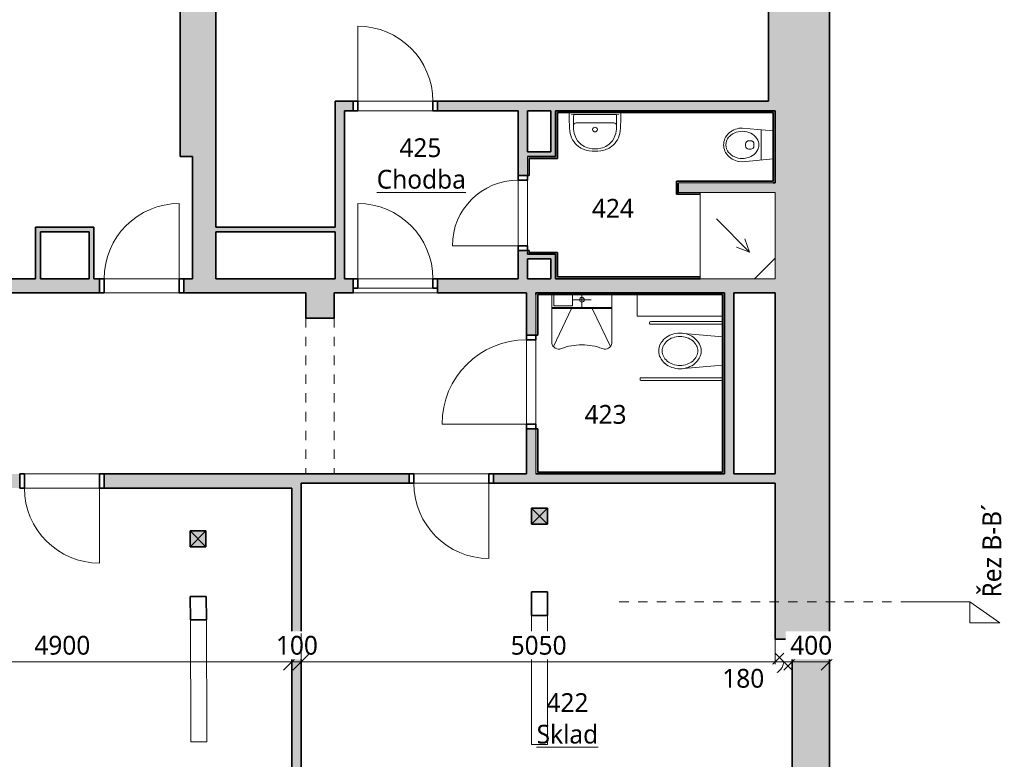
# Model space of a CAD drawing. Header units: metres. Extents: x -1.7 to 41.6, y -3.7 to 18.4.
# Tile 15 of 16: x 31.1 to 41.6, y 2.7 to 10.6. Entities that reach past the tile are written whole.
import ezdxf

# ---------------------------------------------------------------- set-up
doc = ezdxf.new("R2010")
doc.units = ezdxf.units.M
doc.linetypes.add('AV - Cerch_ 1 tecka 10mm', pattern=[0.018, 0.01, -0.004, 0, -0.004])
doc.linetypes.add('AV - Cerch_ 1 tecka 4mm', pattern=[0.006, 0.004, -0.001, 0, -0.001])
doc.layers.add('AV-KOTY', color=5, linetype='Continuous', lineweight=13, true_color=0x0000ff)
doc.layers.add('AV-MISTNOSTI', color=5, linetype='Continuous', lineweight=5, true_color=0x0000ff)
for name, color, linetype, lineweight in [('AV-KOTY-100', 7, 'Continuous', 5), ('AV-SRAFY', 7, 'Continuous', 35), ('AV-STAVBA', 7, 'Continuous', 18), ('AV-VYBAVENI', 7, 'Continuous', 18)]:
    doc.layers.add(name, color=color, linetype=linetype, lineweight=lineweight)
doc.styles.add('Trebuchet MS', font='trebuc.ttf', dxfattribs={"height": 0.2})
doc.styles.add('Trebuchet MS_B', font='trebuc.ttf', dxfattribs={"height": 0.2})
doc.dimstyles.new('2_mm_-_O_-_Blue_-_mm_-_zaokrouhlena', dxfattribs={"dimscale": 0.3048, "dimtxt": 0.20619, "dimasz": 0.590551, "dimexe": 0.393701, "dimexo": 0.0625, "dimgap": 0.065617, "dimtad": 1, "dimdec": 0, "dimlfac": 1000, "dimrnd": 10, "dimzin": 0, "dimdsep": 46, "dimtxsty": 'Trebuchet MS', "dimblk1": 'OBLIQUE', "dimblk2": 'OBLIQUE', "dimsah": 1, "dimcen": 0.09, "dimazin": 0, "dimtfac": 1, "dimtdec": 4, "dimtix": 1, "dimtmove": 0, "dimatfit": 3, "dimfxl": 0.984252, "dimfxlon": 1, "dimtvp": 1, "dimtfill": 1, "dimtolj": 1, "dimtzin": 0, "dimarcsym": 2})
doc.dimstyles.new('2_mm_-_O_-_Blue_-_mm_-_zaokrouhlena_1', dxfattribs={"dimscale": 0.3048, "dimtxt": 0.20619, "dimasz": 0.590551, "dimexe": 0.393701, "dimexo": 0.0625, "dimgap": 0.065617, "dimtad": 1, "dimdec": 0, "dimlfac": 1000, "dimrnd": 10, "dimzin": 0, "dimdsep": 46, "dimtxsty": 'Trebuchet MS', "dimblk1": 'OBLIQUE', "dimblk2": 'OBLIQUE', "dimsah": 1, "dimcen": 0.09, "dimazin": 0, "dimtfac": 1, "dimtdec": 4, "dimtix": 1, "dimtmove": 1, "dimatfit": 3, "dimfxl": 0.984252, "dimfxlon": 1, "dimtvp": 1, "dimtfill": 1, "dimtolj": 1, "dimtzin": 0, "dimarcsym": 2})

# ---------------------------------------------------------------- blocks, each defined once
blk = doc.blocks.new('DO_1-L_Ocel_ - 800x1970_150-925843-4NP')
at = {"layer": 'AV-STAVBA'}
for p, q in [((0.4, 0.875), (0.4, 0.075)), ((-0.4, 0.075), (0.4, 0.075)), ((-0.4, -0.075), (0.4, -0.075))]:
    blk.add_line(p, q, dxfattribs=at)
at = {"layer": 'AV-STAVBA', "linetype": 'AV - Cerch_ 1 tecka 4mm'}
for p, q in [((-0.45, 0.075), (0.45, 0.075)), ((-0.4, 0.075), (0.4, 0.075)), ((-0.45, -0.075), (0.45, -0.075)), ((-0.4, -0.075), (0.4, -0.075))]:
    blk.add_line(p, q, dxfattribs=at)
at = {"layer": 'AV-STAVBA', "lineweight": 35}
for p, q in [((-0.4, 0.075), (-0.45, 0.075)), ((-0.45, 0.075), (-0.45, -0.075)), ((-0.4, -0.075), (-0.4, 0.075)), ((0.45, 0.075), (0.4, 0.075)), ((0.4, 0.075), (0.4, -0.075)), ((0.45, -0.075), (0.45, 0.075)), ((-0.45, -0.075), (-0.4, -0.075)), ((0.4, -0.075), (0.45, -0.075))]:
    blk.add_line(p, q, dxfattribs=at)
at = {"layer": 'AV-STAVBA'}
blk.add_arc((0.4, 0.075), 0.8, 90, 180, dxfattribs=at)
blk = doc.blocks.new('DO_1-P_Ocel_ - 800x1970_100-934089-4NP')
at = {"layer": 'AV-STAVBA'}
for p, q in [((-0.4, 0.85), (-0.4, 0.05)), ((-0.4, 0.05), (0.4, 0.05)), ((-0.4, -0.05), (0.4, -0.05))]:
    blk.add_line(p, q, dxfattribs=at)
at = {"layer": 'AV-STAVBA', "linetype": 'AV - Cerch_ 1 tecka 4mm'}
for p, q in [((-0.45, 0.05), (0.45, 0.05)), ((-0.4, 0.05), (0.4, 0.05)), ((-0.45, -0.05), (0.45, -0.05)), ((-0.4, -0.05), (0.4, -0.05))]:
    blk.add_line(p, q, dxfattribs=at)
at = {"layer": 'AV-STAVBA', "lineweight": 35}
for p, q in [((-0.4, 0.05), (-0.45, 0.05)), ((-0.45, 0.05), (-0.45, -0.05)), ((-0.4, -0.05), (-0.4, 0.05)), ((0.45, 0.05), (0.4, 0.05)), ((0.4, 0.05), (0.4, -0.05)), ((0.45, -0.05), (0.45, 0.05)), ((-0.45, -0.05), (-0.4, -0.05)), ((0.4, -0.05), (0.45, -0.05))]:
    blk.add_line(p, q, dxfattribs=at)
at = {"layer": 'AV-STAVBA'}
blk.add_arc((-0.4, 0.05), 0.8, 0, 90, dxfattribs=at)
blk = doc.blocks.new('DO_1-P_Ocel_ - 700x1970_100-947632-4NP')
at = {"layer": 'AV-STAVBA'}
for p, q in [((-0.35, 0.75), (-0.35, 0.05)), ((-0.35, 0.05), (0.35, 0.05)), ((-0.35, -0.05), (0.35, -0.05))]:
    blk.add_line(p, q, dxfattribs=at)
at = {"layer": 'AV-STAVBA', "linetype": 'AV - Cerch_ 1 tecka 4mm'}
for p, q in [((-0.4, 0.05), (0.4, 0.05)), ((-0.35, 0.05), (0.35, 0.05)), ((-0.4, -0.05), (0.4, -0.05)), ((-0.35, -0.05), (0.35, -0.05))]:
    blk.add_line(p, q, dxfattribs=at)
at = {"layer": 'AV-STAVBA', "lineweight": 35}
for p, q in [((-0.35, 0.05), (-0.4, 0.05)), ((-0.4, 0.05), (-0.4, -0.05)), ((-0.35, -0.05), (-0.35, 0.05)), ((0.4, 0.05), (0.35, 0.05)), ((0.35, 0.05), (0.35, -0.05)), ((0.4, -0.05), (0.4, 0.05)), ((-0.4, -0.05), (-0.35, -0.05)), ((0.35, -0.05), (0.4, -0.05))]:
    blk.add_line(p, q, dxfattribs=at)
at = {"layer": 'AV-STAVBA'}
blk.add_arc((-0.35, 0.05), 0.7, 0, 90, dxfattribs=at)
blk = doc.blocks.new('DO_1-P_Ocel_ - 800x1970_100-1004112-4NP')
at = {"layer": 'AV-STAVBA'}
for p, q in [((-0.4, 0.875), (-0.4, 0.075)), ((-0.4, 0.075), (0.4, 0.075)), ((-0.4, -0.025), (0.4, -0.025))]:
    blk.add_line(p, q, dxfattribs=at)
at = {"layer": 'AV-STAVBA', "linetype": 'AV - Cerch_ 1 tecka 4mm'}
for p, q in [((-0.45, 0.075), (0.45, 0.075)), ((-0.4, 0.075), (0.4, 0.075)), ((-0.45, -0.075), (0.45, -0.075)), ((-0.4, -0.025), (0.4, -0.025))]:
    blk.add_line(p, q, dxfattribs=at)
at = {"layer": 'AV-STAVBA', "lineweight": 35}
for p, q in [((-0.4, 0.075), (-0.45, 0.075)), ((-0.45, 0.075), (-0.45, -0.025)), ((-0.4, -0.025), (-0.4, 0.075)), ((0.45, 0.075), (0.4, 0.075)), ((0.4, 0.075), (0.4, -0.025)), ((0.45, -0.025), (0.45, 0.075)), ((-0.45, -0.025), (-0.4, -0.025)), ((0.4, -0.025), (0.45, -0.025))]:
    blk.add_line(p, q, dxfattribs=at)
at = {"layer": 'AV-STAVBA'}
blk.add_arc((-0.4, 0.075), 0.8, 0, 90, dxfattribs=at)
blk = doc.blocks.new('DO_1-P_Ocel_ - 900x1970_100-1004143-4NP')
at = {"layer": 'AV-STAVBA'}
for p, q in [((-0.45, 0.95), (-0.45, 0.05)), ((-0.45, 0.05), (0.45, 0.05)), ((-0.45, -0.05), (0.45, -0.05))]:
    blk.add_line(p, q, dxfattribs=at)
at = {"layer": 'AV-STAVBA', "linetype": 'AV - Cerch_ 1 tecka 4mm'}
for p, q in [((-0.5, 0.05), (0.5, 0.05)), ((-0.45, 0.05), (0.45, 0.05)), ((-0.5, -0.05), (0.5, -0.05)), ((-0.45, -0.05), (0.45, -0.05))]:
    blk.add_line(p, q, dxfattribs=at)
at = {"layer": 'AV-STAVBA', "lineweight": 35}
for p, q in [((-0.45, 0.05), (-0.5, 0.05)), ((-0.5, 0.05), (-0.5, -0.05)), ((-0.45, -0.05), (-0.45, 0.05)), ((0.5, 0.05), (0.45, 0.05)), ((0.45, 0.05), (0.45, -0.05)), ((0.5, -0.05), (0.5, 0.05)), ((-0.5, -0.05), (-0.45, -0.05)), ((0.45, -0.05), (0.5, -0.05))]:
    blk.add_line(p, q, dxfattribs=at)
at = {"layer": 'AV-STAVBA'}
blk.add_arc((-0.45, 0.05), 0.9, 0, 90, dxfattribs=at)
blk = doc.blocks.new('GM_Otvor_obdélníkový - 1660x2320-1005027-4NP')
at = {"layer": 'AV-STAVBA', "linetype": 'AV - Cerch_ 1 tecka 4mm', "lineweight": 13}
for p, q in [((-0.83, 0.15), (0.83, 0.15)), ((-0.83, -0.15), (0.83, -0.15)), ((-0.83, -0.15), (0.83, -0.15))]:
    blk.add_line(p, q, dxfattribs=at)
blk = doc.blocks.new('DO_1-P_Ocel_ - 800x1970_150-917843-4NP')
at = {"layer": 'AV-STAVBA'}
for p, q in [((-0.4, 0.875), (-0.4, 0.075)), ((-0.4, 0.075), (0.4, 0.075)), ((-0.4, -0.075), (0.4, -0.075))]:
    blk.add_line(p, q, dxfattribs=at)
at = {"layer": 'AV-STAVBA', "linetype": 'AV - Cerch_ 1 tecka 4mm'}
for p, q in [((-0.45, 0.075), (0.45, 0.075)), ((-0.4, 0.075), (0.4, 0.075)), ((-0.45, -0.075), (0.45, -0.075)), ((-0.4, -0.075), (0.4, -0.075))]:
    blk.add_line(p, q, dxfattribs=at)
at = {"layer": 'AV-STAVBA', "lineweight": 35}
for p, q in [((-0.4, 0.075), (-0.45, 0.075)), ((-0.45, 0.075), (-0.45, -0.075)), ((-0.4, -0.075), (-0.4, 0.075)), ((0.45, 0.075), (0.4, 0.075)), ((0.4, 0.075), (0.4, -0.075)), ((0.45, -0.075), (0.45, 0.075)), ((-0.45, -0.075), (-0.4, -0.075)), ((0.4, -0.075), (0.45, -0.075))]:
    blk.add_line(p, q, dxfattribs=at)
at = {"layer": 'AV-STAVBA'}
blk.add_arc((-0.4, 0.075), 0.8, 0, 90, dxfattribs=at)
blk = doc.blocks.new('SCO_Koncepční obdelníkový sloup - 170_170-1011282-4NP')
at = {"layer": 'AV-STAVBA'}
blk.add_hatch(color=256, dxfattribs=at).paths.add_polyline_path([(0.085, -0.085), (0.085, 0.085), (-0.085, 0.085), (-0.085, -0.085)])
for p, q in [((0.085, 0.085), (-0.085, -0.085)), ((-0.085, 0.085), (0.085, -0.085))]:
    blk.add_line(p, q, dxfattribs=at)
at = {"layer": 'AV-STAVBA', "lineweight": 35}
for p, q in [((0.085, 0.085), (-0.085, 0.085)), ((-0.085, 0.085), (-0.085, -0.085)), ((0.085, -0.085), (0.085, 0.085)), ((-0.085, -0.085), (0.085, -0.085))]:
    blk.add_line(p, q, dxfattribs=at)
blk = doc.blocks.new('SCO_Koncepční obdelníkový sloup - 170_170-1458918-4NP')
at = {"layer": 'AV-STAVBA'}
blk.add_hatch(color=256, dxfattribs=at).paths.add_polyline_path([(0.085, -0.085), (0.085, 0.085), (-0.085, 0.085), (-0.085, -0.085)])
for p, q in [((0.085, 0.085), (-0.085, -0.085)), ((-0.085, 0.085), (0.085, -0.085))]:
    blk.add_line(p, q, dxfattribs=at)
at = {"layer": 'AV-STAVBA', "lineweight": 35}
for p, q in [((0.085, 0.085), (-0.085, 0.085)), ((-0.085, 0.085), (-0.085, -0.085)), ((0.085, -0.085), (0.085, 0.085)), ((-0.085, -0.085), (0.085, -0.085))]:
    blk.add_line(p, q, dxfattribs=at)
blk = doc.blocks.new('Koncepční umyvadlo - Invalida-1508764-4NP')
at = {"layer": 'AV-VYBAVENI'}
for p, q in [((-0.179, 0.647), (0.016, 0.242)), ((0.429, 0.647), (0.234, 0.242)), ((-0.195, 0.612), (-0.195, 0.095)), ((0.445, 0.095), (0.445, 0.612)), ((-0.195, 0.095), (-0.195, 0.375)), ((-0.195, 0.242), (0.445, 0.242)), ((-0.195, 0.232), (0.445, 0.232)), ((0.125, 0.095), (0.125, 0.225)), ((0.225, 0.215), (0.225, 0.095)), ((0.425, 0.215), (0.225, 0.215)), ((0.425, 0.095), (0.425, 0.215)), ((0.025, 0.15), (0.225, 0.15))]:
    blk.add_line(p, q, dxfattribs=at)
blk.add_circle((0.125, 0.15), 0.025, dxfattribs=at)
for centre, radius, start, end in [((-0.121, 0.6), 0.075, 69.5422, 170.5749), ((0.124, 1.255), 0.625, 249.5422, 270.1238), ((0.126, 1.255), 0.625, 269.8762, 290.4578), ((0.371, 0.6), 0.075, 9.4252, 110.4578)]:
    blk.add_arc(centre, radius, start, end, dxfattribs=at)
blk = doc.blocks.new('Koncepční WC ZTP - Koncepční WC ZTP-1508911-4NP')
at = {"layer": 'AV-VYBAVENI'}
for p, q in [((-0.17, 0.95), (-0.18, 0.95)), ((-0.19, 0.94), (-0.19, 0.07)), ((-0.16, 0.94), (-0.16, 0.07)), ((0.41, 0.84), (0.41, 0.07)), ((0.42, 0.85), (0.43, 0.85)), ((0.44, 0.84), (0.44, 0.07)), ((-0.027, 0.07), (-0.065, 0.525)), ((0.315, 0.525), (0.277, 0.07)), ((0.125, 0.07), (0.125, 0.073))]:
    blk.add_line(p, q, dxfattribs=at)
for centre, start, end in [((-0.18, 0.94), 90, 180), ((-0.17, 0.94), 0, 90), ((0.42, 0.84), 90, 180.0143), ((0.43, 0.84), 0, 90)]:
    blk.add_arc(centre, 0.01, start, end, dxfattribs=at)
for centre, major_axis, start_param, end_param in [((0.125, 0.589), (0.136, 0.087), 1.002491, 1.458523), ((0.125, 0.589), (0.136, 0.087), 0.546459, 1.002491), ((0.164, 0.538), (0.191, 0.122), 1.872028, 2.236808), ((0.164, 0.538), (0.161, 0.103), 1.872028, 2.236808), ((0.14, 0.558), (0.165, 0.105), 1.458523, 1.872028), ((0.14, 0.558), (0.135, 0.086), 1.458523, 1.872028), ((0.125, 0.589), (0.106, 0.068), 1.002491, 1.458523), ((0.125, 0.589), (0.106, 0.068), 0.546459, 1.002491), ((0.11, 0.558), (0.135, 0.086), 0.132955, 0.546459), ((0.11, 0.558), (0.165, 0.105), 0.132955, 0.546459), ((0.086, 0.538), (0.161, 0.103), 6.051359, 6.41614), ((0.086, 0.538), (0.191, 0.122), 6.051359, 6.41614), ((0.201, 0.525), (0.224, 0.143), 2.236808, 2.573288), ((0.201, 0.525), (0.224, 0.143), 2.573288, 2.909767), ((0.201, 0.525), (0.194, 0.124), 2.236808, 2.573288), ((0.201, 0.525), (0.194, 0.124), 2.573288, 2.909767), ((0.049, 0.525), (0.194, 0.124), 5.71488, 6.051359), ((0.049, 0.525), (0.194, 0.124), 5.378401, 5.71488), ((0.049, 0.525), (0.224, 0.143), 5.71488, 6.051359), ((0.049, 0.525), (0.224, 0.143), 5.378401, 5.71488), ((0.164, 0.512), (0.191, 0.122), 2.909767, 3.274547), ((0.164, 0.512), (0.161, 0.103), 2.909767, 3.274547), ((0.086, 0.512), (0.161, 0.103), 5.01362, 5.378401), ((0.086, 0.512), (0.191, 0.122), 5.01362, 5.378401), ((0.14, 0.492), (0.165, 0.105), 3.274547, 3.688052), ((0.14, 0.492), (0.135, 0.086), 3.274547, 3.688052), ((0.125, 0.461), (0.136, 0.087), 3.688052, 4.144084), ((0.125, 0.461), (0.106, 0.068), 3.688052, 4.144084), ((0.125, 0.461), (0.106, 0.068), 4.144084, 4.600116), ((0.125, 0.461), (0.136, 0.087), 4.144084, 4.600116), ((0.11, 0.492), (0.135, 0.086), 4.600116, 5.01362), ((0.11, 0.492), (0.165, 0.105), 4.600116, 5.01362)]:
    blk.add_ellipse(centre, major_axis=major_axis, ratio=1, start_param=start_param, end_param=end_param, dxfattribs=at)
blk = doc.blocks.new('PF_Koncepční sprchový kout - vpusť rohová-1512282-4NP')
at = {"layer": 'AV-VYBAVENI'}
for p, q in [((0.505, 0), (-0.415, 0)), ((-0.415, 0), (-0.415, -0.8)), ((0.505, -0.8), (0.505, 0)), ((0.505, -0.22), (0.285, 0)), ((0.221, -0.273), (-0.132, -0.627)), ((0.221, -0.273), (0.081, -0.325)), ((0.221, -0.273), (0.17, -0.414)), ((-0.415, -0.8), (0.505, -0.8))]:
    blk.add_line(p, q, dxfattribs=at)
blk = doc.blocks.new('Koncepční WC - WC NADRZ-1470814-4NP')
at = {"layer": 'AV-VYBAVENI', "lineweight": 13}
for p, q in [((0.054, 0.526), (0.038, 0.518)), ((0.071, 0.532), (0.054, 0.526)), ((0.088, 0.537), (0.071, 0.532)), ((0.104, 0.539), (0.088, 0.537)), ((0.12, 0.54), (0.104, 0.539)), ((0.137, 0.539), (0.12, 0.54)), ((0.153, 0.537), (0.137, 0.539)), ((0.17, 0.532), (0.153, 0.537)), ((0.187, 0.526), (0.17, 0.532)), ((0.203, 0.518), (0.187, 0.526)), ((-0.04, 0.432), (-0.047, 0.414)), ((-0.03, 0.449), (-0.04, 0.432)), ((-0.019, 0.466), (-0.03, 0.449)), ((-0.007, 0.481), (-0.019, 0.466)), ((-0.005, 0.428), (-0.014, 0.406)), ((0.007, 0.495), (-0.007, 0.481)), ((0.002, 0.441), (-0.005, 0.428)), ((0.015, 0.46), (0.002, 0.441)), ((0.022, 0.507), (0.007, 0.495)), ((0.031, 0.478), (0.015, 0.46)), ((0.038, 0.518), (0.022, 0.507)), ((0.04, 0.486), (0.031, 0.478)), ((0.056, 0.497), (0.04, 0.486)), ((0.071, 0.504), (0.056, 0.497)), ((0.08, 0.508), (0.071, 0.504)), ((0.099, 0.513), (0.08, 0.508)), ((0.117, 0.515), (0.099, 0.513)), ((0.12, 0.515), (0.117, 0.515)), ((0.124, 0.515), (0.12, 0.515)), ((0.142, 0.513), (0.124, 0.515)), ((0.161, 0.508), (0.142, 0.513)), ((0.17, 0.504), (0.161, 0.508)), ((0.184, 0.497), (0.17, 0.504)), ((0.201, 0.486), (0.184, 0.497)), ((0.209, 0.478), (0.201, 0.486)), ((0.219, 0.507), (0.203, 0.518)), ((0.226, 0.46), (0.209, 0.478)), ((0.234, 0.495), (0.219, 0.507)), ((0.239, 0.441), (0.226, 0.46)), ((0.248, 0.481), (0.234, 0.495)), ((0.246, 0.428), (0.239, 0.441)), ((0.255, 0.406), (0.246, 0.428)), ((0.26, 0.466), (0.248, 0.481)), ((0.271, 0.449), (0.26, 0.466)), ((0.28, 0.432), (0.271, 0.449)), ((0.288, 0.414), (0.28, 0.432)), ((-0.057, 0.376), (-0.06, 0.34)), ((-0.06, 0.34), (-0.029, 0.01)), ((-0.053, 0.395), (-0.057, 0.376)), ((-0.047, 0.414), (-0.053, 0.395)), ((-0.023, 0.364), (-0.025, 0.342)), ((-0.025, 0.342), (-0.024, 0.32)), ((-0.024, 0.32), (-0.019, 0.292)), ((-0.02, 0.386), (-0.023, 0.364)), ((-0.014, 0.406), (-0.02, 0.386)), ((0.26, 0.386), (0.255, 0.406)), ((0.264, 0.364), (0.26, 0.386)), ((0.26, 0.292), (0.264, 0.32)), ((0.265, 0.342), (0.264, 0.364)), ((0.264, 0.32), (0.265, 0.342)), ((0.269, 0.01), (0.3, 0.34)), ((0.293, 0.395), (0.288, 0.414)), ((0.297, 0.376), (0.293, 0.395)), ((0.3, 0.34), (0.297, 0.376)), ((-0.019, 0.292), (-0.013, 0.27)), ((-0.013, 0.27), (-0.003, 0.248)), ((-0.003, 0.248), (0.006, 0.232)), ((0.006, 0.232), (0.019, 0.215)), ((0.019, 0.215), (0.034, 0.199)), ((0.075, 0.251), (0.075, 0.27)), ((0.11, 0.305), (0.12, 0.305)), ((0.12, 0.216), (0.11, 0.216)), ((0.12, 0.305), (0.13, 0.305)), ((0.13, 0.216), (0.12, 0.216)), ((0.165, 0.251), (0.165, 0.27)), ((0.206, 0.199), (0.222, 0.215)), ((0.222, 0.215), (0.234, 0.232)), ((0.234, 0.232), (0.244, 0.248)), ((0.244, 0.248), (0.253, 0.27)), ((0.253, 0.27), (0.26, 0.292)), ((-0.041, 0.14), (0.12, 0.14)), ((0.034, 0.199), (0.052, 0.186)), ((0.052, 0.186), (0.07, 0.176)), ((0.07, 0.176), (0.089, 0.169)), ((0.089, 0.169), (0.102, 0.166)), ((0.102, 0.166), (0.12, 0.165)), ((0.12, 0.165), (0.139, 0.166)), ((0.12, 0.14), (0.282, 0.14)), ((0.139, 0.166), (0.152, 0.169)), ((0.152, 0.169), (0.171, 0.176)), ((0.171, 0.176), (0.189, 0.186)), ((0.189, 0.186), (0.206, 0.199))]:
    blk.add_line(p, q, dxfattribs=at)
for centre, start, end in [((0.11, 0.27), 90, 180), ((0.11, 0.251), 180, 270), ((0.13, 0.27), 360, 90), ((0.13, 0.251), 270, 0)]:
    blk.add_arc(centre, 0.035, start, end, dxfattribs=at)
blk = doc.blocks.new('Koncepční umyvadlo - 550x400-1470811-4NP')
at = {"layer": 'AV-VYBAVENI'}
for p, q in [((-0.075, 0.12), (0.125, 0.12)), ((0.125, 0.12), (0.325, 0.12)), ((-0.15, 0.07), (-0.15, 0.01)), ((-0.13, 0.034), (-0.103, 0.03)), ((-0.103, 0.03), (0.353, 0.03)), ((0.353, 0.03), (0.38, 0.034)), ((0.4, 0.01), (0.4, 0.07))]:
    blk.add_line(p, q, dxfattribs=at)
blk.add_circle((0.125, 0.191), 0.025, dxfattribs=at)
for centre, radius, start, end in [((0.125, 0.021), 0.401, 81.122, 98.878), ((0.086, 0.187), 0.23, 126.9872, 174.6397), ((0.111, 0.183), 0.213, 102.9464, 143.5152), ((0.087, 0.189), 0.229, 95.9722, 127.4241), ((0.125, -0.005), 0.401, 81.122, 98.878), ((0.163, 0.189), 0.229, 52.5759, 84.0278), ((0.139, 0.183), 0.213, 36.4848, 77.0536), ((0.164, 0.187), 0.23, 5.3603, 53.0128), ((0.114, 0.182), 0.216, 143.7612, 174.2094), ((0.136, 0.182), 0.216, 5.7906, 36.2388), ((1.373, 0.063), 1.523, 174.4928, 179.7382), ((0.092, 0.162), 0.197, 167.8887, 183.5287), ((-0.075, 0.15), 0.03, 180, 270), ((1.218, 0.115), 1.323, 178.4771, 183.6753), ((0.325, 0.15), 0.03, 270, 360), ((0.158, 0.162), 0.197, 356.4713, 12.1113), ((-0.966, 0.115), 1.321, 356.3208, 1.5269), ((-1.123, 0.063), 1.523, 0.2618, 5.5072)]:
    blk.add_arc(centre, radius, start, end, dxfattribs=at)
blk = doc.blocks.new('Section - Vertikální L-45990-4NP')
at = {"layer": 'AV-KOTY', "lineweight": 5}
for p, q in [((-0.00728, 0), (-0.01046, -0.00223)), ((-0.00728, 0), (-0.00728, -0.00223)), ((0, 0), (-0.00728, 0)), ((-0.01046, -0.00223), (-0.00728, -0.00223))]:
    blk.add_line(p, q, dxfattribs=at)
blk = doc.blocks.new('DIMBLOCK56-4NP')
at = {"layer": 'AV-KOTY-100', "color": 5, "true_color": 0x0000ff}
for p, q in [((29.135, 3.748), (29.135, 4.048)), ((34.035, 3.748), (34.035, 4.048)), ((29.135, 3.748), (29.225, 3.838)), ((34.035, 3.748), (34.125, 3.838)), ((29.135, 3.748), (29.045, 3.658)), ((29.135, 3.748), (34.035, 3.748)), ((29.135, 3.748), (29.135, 3.628)), ((34.035, 3.748), (33.945, 3.658)), ((34.035, 3.748), (34.035, 3.628))]:
    blk.add_line(p, q, dxfattribs=at)
at = {"layer": 'AV-KOTY-100', "color": 0, "insert": (31.291, 4.023), "char_height": 0.2, "width": 0.70454, "attachment_point": 1, "line_spacing_factor": 1.048425, "style": 'Trebuchet MS', "bg_fill": 3, "box_fill_scale": 1.25, "bg_fill_color": 256, "bg_fill_true_color": 13158600, "bg_fill_transparency": 0}
blk.add_mtext('4900', dxfattribs=at)
blk = doc.blocks.new('_Oblique')
at = {"color": 0, "linetype": 'ByBlock', "lineweight": -2}
blk.add_line((-0.5, -0.5), (0.5, 0.5), dxfattribs=at)
blk = doc.blocks.new('DIMBLOCK57-4NP')
at = {"layer": 'AV-KOTY-100', "color": 5, "true_color": 0x0000ff}
for p, q in [((34.035, 3.748), (34.035, 4.048)), ((34.135, 3.748), (34.135, 4.048)), ((34.035, 3.748), (34.125, 3.838)), ((34.135, 3.748), (34.225, 3.838)), ((34.035, 3.748), (33.945, 3.658)), ((34.035, 3.748), (34.135, 3.748)), ((34.035, 3.748), (34.035, 3.628)), ((34.135, 3.748), (34.045, 3.658)), ((34.135, 3.748), (34.135, 3.628))]:
    blk.add_line(p, q, dxfattribs=at)
at = {"layer": 'AV-KOTY-100', "color": 0, "insert": (33.865, 4.023), "char_height": 0.2, "width": 0.52841, "attachment_point": 1, "line_spacing_factor": 1.048425, "style": 'Trebuchet MS', "bg_fill": 3, "box_fill_scale": 1.25, "bg_fill_color": 256, "bg_fill_true_color": 13158600, "bg_fill_transparency": 0}
blk.add_mtext('100', dxfattribs=at)
blk = doc.blocks.new('DIMBLOCK58-4NP')
at = {"layer": 'AV-KOTY-100', "color": 5, "true_color": 0x0000ff}
for p, q in [((34.135, 3.748), (34.135, 4.048)), ((39.185, 3.748), (39.185, 4.048)), ((34.135, 3.748), (34.225, 3.838)), ((39.185, 3.748), (39.275, 3.838)), ((34.135, 3.748), (34.045, 3.658)), ((34.135, 3.748), (39.185, 3.748)), ((34.135, 3.748), (34.135, 3.628)), ((39.185, 3.748), (39.095, 3.658)), ((39.185, 3.748), (39.185, 3.628))]:
    blk.add_line(p, q, dxfattribs=at)
at = {"layer": 'AV-KOTY-100', "color": 0, "insert": (36.366, 4.023), "char_height": 0.2, "width": 0.70454, "attachment_point": 1, "line_spacing_factor": 1.048425, "style": 'Trebuchet MS', "bg_fill": 3, "box_fill_scale": 1.25, "bg_fill_color": 256, "bg_fill_true_color": 13158600, "bg_fill_transparency": 0}
blk.add_mtext('5050', dxfattribs=at)
blk = doc.blocks.new('DIMBLOCK59-4NP')
at = {"layer": 'AV-KOTY-100', "color": 5, "true_color": 0x0000ff}
for p, q in [((39.185, 3.748), (39.185, 4.048)), ((39.365, 3.748), (39.365, 4.048)), ((39.275, 3.748), (39.185, 3.838)), ((39.185, 3.748), (39.275, 3.838)), ((39.365, 3.748), (39.455, 3.838)), ((39.185, 3.748), (39.095, 3.658)), ((39.185, 3.748), (39.365, 3.748)), ((39.185, 3.748), (39.185, 3.628)), ((39.275, 3.748), (39.365, 3.658)), ((39.365, 3.748), (39.275, 3.658)), ((39.365, 3.748), (39.365, 3.628))]:
    blk.add_line(p, q, dxfattribs=at)
blk.add_ellipse((39.062, 3.748), major_axis=(0.213, 0), ratio=0.73859, start_param=4.712389, end_param=6.283185, dxfattribs=at)
at = {"layer": 'AV-KOTY-100', "color": 0, "insert": (38.621, 3.671), "char_height": 0.2, "width": 0.52841, "attachment_point": 1, "line_spacing_factor": 1.048425, "style": 'Trebuchet MS', "bg_fill": 3, "box_fill_scale": 1.25, "bg_fill_color": 256, "bg_fill_true_color": 13158600, "bg_fill_transparency": 0}
blk.add_mtext('180', dxfattribs=at)
blk = doc.blocks.new('DIMBLOCK60-4NP')
at = {"layer": 'AV-KOTY-100', "color": 5, "true_color": 0x0000ff}
for p, q in [((39.365, 3.748), (39.365, 4.048)), ((39.765, 3.748), (39.765, 4.048)), ((39.365, 3.748), (39.455, 3.838)), ((39.765, 3.748), (39.855, 3.838)), ((39.365, 3.748), (39.275, 3.658)), ((39.365, 3.748), (39.765, 3.748)), ((39.365, 3.748), (39.365, 3.628)), ((39.765, 3.748), (39.675, 3.658)), ((39.765, 3.748), (39.765, 3.628))]:
    blk.add_line(p, q, dxfattribs=at)
at = {"layer": 'AV-KOTY-100', "color": 0, "insert": (39.345, 4.023), "char_height": 0.2, "width": 0.52841, "attachment_point": 1, "line_spacing_factor": 1.048425, "style": 'Trebuchet MS', "bg_fill": 3, "box_fill_scale": 1.25, "bg_fill_color": 256, "bg_fill_true_color": 13158600, "bg_fill_transparency": 0}
blk.add_mtext('400', dxfattribs=at)

msp = doc.modelspace()

# ---------------------------------------------------------------- hatches: boundary and pattern name
at = {"layer": 'AV-SRAFY'}
for points in [[(33.2248, 9.1282), (33.2248, 13.9982), (32.8448, 13.9982), (32.8448, 9.1282), (32.9748, 9.1282)], [(39.1148, 9.6182), (39.7648, 9.6182), (39.7648, 13.9982), (39.1148, 13.9982), (39.1148, 9.7182)]]:
    msp.add_hatch(color=256, dxfattribs=at).paths.add_polyline_path(points)
at = {"layer": 'AV-SRAFY', "lineweight": 18}
h = msp.add_hatch(color=256, dxfattribs=at)
h.paths.add_polyline_path([(36.5448, 9.6182), (39.1148, 9.6182), (39.1148, 9.7182), (35.5874, 9.7182), (35.5874, 9.6182), (36.4448, 9.6182)])
h.paths.add_polyline_path([(34.5974, 9.6182), (34.6874, 9.6182), (34.6874, 9.7182), (34.4974, 9.7182), (34.4974, 9.6182)])
for points in [[(34.4974, 7.8282), (34.5974, 7.8282), (34.5974, 9.6182), (34.4974, 9.6182), (34.4974, 8.3282)], [(36.7948, 9.1782), (36.8448, 9.1782), (36.8448, 9.6182), (36.7948, 9.6182)], [(36.8648, 9.1282), (36.8648, 9.6182), (36.8448, 9.6182), (36.8448, 9.1282)], [(39.1848, 9.5982), (39.1848, 9.6182), (36.8648, 9.6182), (36.8648, 9.5982), (39.1648, 9.5982)], [(39.1848, 8.8482), (39.1848, 9.5982), (39.1648, 9.5982), (39.1648, 8.8482)], [(39.7648, 3.9882), (39.7648, 9.6182), (39.1848, 9.6182), (39.1848, 3.9882), (39.3648, 3.9882)], [(33.2248, 7.8282), (33.2248, 9.1282), (32.9748, 9.1282), (32.9748, 7.8282)], [(36.8448, 9.1282), (36.8448, 9.1782), (36.5448, 9.1782), (36.5448, 9.1282)], [(36.8648, 9.1082), (36.8648, 9.1282), (36.5648, 9.1282), (36.5648, 9.1082)], [(38.1348, 8.8482), (39.1648, 8.8482), (39.1648, 8.8682), (38.1348, 8.8682)], [(38.1548, 8.7282), (38.1548, 8.8482), (38.1348, 8.8482), (38.1348, 8.7282)], [(39.147, 8.7482), (39.1848, 8.7482), (39.1848, 8.8482), (38.1548, 8.8482), (38.1548, 8.7482), (38.3848, 8.7482)], [(38.3848, 8.7282), (38.3848, 8.7482), (38.1548, 8.7482), (38.1548, 8.7282)], [(31.8748, 8.3282), (31.8748, 8.3782), (31.3048, 8.3782), (31.3048, 8.3282), (31.3548, 8.3282)], [(31.3048, 7.8282), (31.3548, 7.8282), (31.3548, 8.3282), (31.3048, 8.3282)], [(31.9248, 7.8282), (31.9248, 8.3782), (31.8748, 8.3782), (31.8748, 7.8282)], [(34.4974, 8.3282), (34.4974, 8.3782), (33.2248, 8.3782), (33.2248, 8.3282)], [(36.5448, 8.0882), (36.8448, 8.0882), (36.8448, 8.1082), (36.5448, 8.1082)], [(36.8448, 8.0382), (36.8448, 8.0882), (36.5448, 8.0882), (36.5448, 8.0382), (36.7948, 8.0382)], [(36.8648, 7.8282), (36.8648, 8.1082), (36.8448, 8.1082), (36.8448, 7.8282)], [(36.7948, 7.8282), (36.8448, 7.8282), (36.8448, 8.0382), (36.7948, 8.0382)], [(36.9627, 7.8282), (38.1548, 7.8282), (38.1548, 7.8482), (36.8648, 7.8482), (36.8648, 7.8282)], [(38.1548, 7.8282), (38.3848, 7.8282), (38.3848, 7.8482), (38.1548, 7.8482)], [(34.1848, 7.4082), (34.4848, 7.4082), (34.4848, 7.6782), (34.1848, 7.6782)], [(36.6348, 7.6582), (38.6248, 7.6582), (38.6248, 7.6782), (36.6348, 7.6782)], [(38.6448, 5.7682), (38.6448, 7.6782), (38.6248, 7.6782), (38.6248, 5.7682)], [(38.6448, 5.7482), (38.7448, 5.7482), (38.7448, 7.6782), (38.6448, 7.6782)], [(38.6448, 5.7482), (38.6448, 5.7682), (36.6548, 5.7682), (36.6548, 5.7482), (36.9627, 5.7482)], [(34.0348, 1.0082), (34.1348, 1.0082), (34.1348, 5.6482), (34.0348, 5.6482), (34.0348, 1.8418)], [(39.7648, 0.8282), (39.7648, 3.9882), (39.3648, 3.9882), (39.3648, 0.8282)]]:
    msp.add_hatch(color=256, dxfattribs=at).paths.add_polyline_path(points)
h = msp.add_hatch(color=256, dxfattribs=at)
h.paths.add_polyline_path([(36.5448, 7.8282), (36.5448, 8.1282), (36.4448, 8.1282), (36.4448, 7.8282)])
h.paths.add_polyline_path([(36.5448, 8.9282), (36.5448, 9.6182), (36.4448, 9.6182), (36.4448, 8.9282)])
h = msp.add_hatch(color=256, dxfattribs=at)
h.paths.add_polyline_path([(36.5648, 8.1082), (36.5648, 8.1282), (36.5448, 8.1282), (36.5448, 8.1082)])
h.paths.add_polyline_path([(36.5648, 8.9282), (36.5648, 9.1282), (36.5448, 9.1282), (36.5448, 8.9282)])
h = msp.add_hatch(color=256, dxfattribs=at)
h.paths.add_polyline_path([(39.1848, 7.6782), (39.1848, 7.8282), (35.5874, 7.8282), (35.5874, 7.6782), (39.147, 7.6782)])
h.paths.add_polyline_path([(34.4848, 7.6782), (34.6874, 7.6782), (34.6874, 7.8282), (32.8848, 7.8282), (32.8848, 7.6782), (34.1848, 7.6782)])
h.paths.add_polyline_path([(31.9848, 7.6782), (31.9848, 7.8282), (27.1748, 7.8282), (27.1748, 7.6782), (30.4099, 7.6782)])
h.paths.add_polyline_path([(26.0414, 7.6782), (26.2748, 7.6782), (26.2748, 7.8282), (24.3048, 7.8282), (24.3048, 7.6782)])
h.paths.add_polyline_path([(17.5298, 7.6782), (18.1598, 7.6782), (18.1598, 7.8282), (17.5298, 7.8282)])
h.paths.add_polyline_path([(23.4048, 7.6782), (23.4048, 7.8282), (19.7098, 7.8282), (19.7098, 7.6782), (21.6729, 7.6782)])
h = msp.add_hatch(color=256, dxfattribs=at)
h.paths.add_polyline_path([(36.5348, 5.7482), (36.6348, 5.7482), (36.6348, 6.2282), (36.5348, 6.2282), (36.5348, 6.1892)])
h.paths.add_polyline_path([(36.5348, 7.2282), (36.6348, 7.2282), (36.6348, 7.6782), (36.5348, 7.6782), (36.5348, 7.2761)])
h = msp.add_hatch(color=256, dxfattribs=at)
h.paths.add_polyline_path([(36.6548, 5.7482), (36.6548, 6.2282), (36.6348, 6.2282), (36.6348, 5.7482)])
h.paths.add_polyline_path([(36.6548, 7.2282), (36.6548, 7.6582), (36.6348, 7.6582), (36.6348, 7.2282)])
h = msp.add_hatch(color=256, dxfattribs=at)
h.paths.add_polyline_path([(34.0348, 5.5982), (34.0348, 5.7482), (32.0348, 5.7482), (32.0348, 5.5982), (32.5942, 5.5982)])
h.paths.add_polyline_path([(27.5348, 5.5982), (31.1348, 5.5982), (31.1348, 5.7482), (25.0648, 5.7482), (25.0648, 5.5982), (27.4348, 5.5982)])
h.paths.add_polyline_path([(14.6698, 5.5982), (18.0198, 5.5982), (18.0198, 5.7482), (14.6698, 5.7482)])
h.paths.add_polyline_path([(13.7698, 5.5982), (13.7698, 5.7482), (7.0948, 5.7482), (7.0948, 5.5982), (13.1148, 5.5982)])
h.paths.add_polyline_path([(24.1648, 5.5982), (24.1648, 5.7482), (18.9198, 5.7482), (18.9198, 5.5982), (23.8571, 5.5982)])
h.paths.add_polyline_path([(6.1948, 5.5982), (6.1948, 5.7482), (4.1898, 5.7482), (4.1898, 5.5982), (5.5098, 5.5982)])
h.paths.add_polyline_path([(3.2898, 5.5982), (3.2898, 5.7482), (0.0848, 5.7482), (0.0848, 5.5982), (2.0145, 5.5982)])
h = msp.add_hatch(color=256, dxfattribs=at)
h.paths.add_polyline_path([(39.1848, 5.6482), (39.1848, 5.7482), (36.1848, 5.7482), (36.1848, 5.6482), (39.147, 5.6482)])
h.paths.add_polyline_path([(34.1348, 5.6482), (35.2848, 5.6482), (35.2848, 5.7482), (34.0348, 5.7482), (34.0348, 5.6482)])

# ---------------------------------------------------------------- linework, layer by layer
at = {"layer": 'AV-KOTY', "linetype": 'AV - Cerch_ 1 tecka 10mm', "lineweight": 5}
msp.add_line((37.5239, 4.3854), (40.5315, 4.3854), dxfattribs=at)
at = {"layer": 'AV-STAVBA', "lineweight": 35}
for p, q in [((39.7648, 0.3282), (39.7648, 14.7482)), ((32.8448, 9.1282), (32.8448, 14.0482)), ((33.2248, 8.3782), (33.2248, 14.0482)), ((39.1148, 9.7182), (39.1148, 14.0482)), ((34.6874, 9.7182), (34.4974, 9.7182)), ((34.4974, 9.7182), (34.4974, 8.3782)), ((34.6874, 9.6182), (34.6874, 9.7182)), ((39.1148, 9.7182), (35.5874, 9.7182)), ((35.5874, 9.7182), (35.5874, 9.6182)), ((34.5974, 9.6182), (34.6874, 9.6182)), ((34.5974, 7.8282), (34.5974, 9.6182)), ((35.5874, 9.6182), (36.4448, 9.6182)), ((36.4448, 9.6182), (36.4448, 8.9282)), ((36.5448, 9.6182), (36.7948, 9.6182)), ((36.5448, 9.1782), (36.5448, 9.6182)), ((36.7948, 9.6182), (36.7948, 9.1782)), ((36.8448, 9.6182), (39.1848, 9.6182)), ((36.8448, 9.1282), (36.8448, 9.6182)), ((36.8648, 9.1082), (36.8648, 9.5982)), ((36.8648, 9.5982), (39.1648, 9.5982)), ((39.1648, 9.5982), (39.1648, 8.8682)), ((39.1848, 9.6182), (39.1848, 8.8482)), ((32.8448, 9.1282), (32.9748, 9.1282)), ((32.9748, 9.1282), (32.9748, 7.8282)), ((36.7948, 9.1782), (36.5448, 9.1782)), ((36.5448, 9.1282), (36.8448, 9.1282)), ((36.5648, 8.9282), (36.5648, 9.1082)), ((36.5648, 9.1082), (36.8648, 9.1082)), ((36.4448, 8.9282), (36.5648, 8.9282)), ((39.1648, 8.8682), (38.1348, 8.8682)), ((38.1348, 8.8682), (38.1348, 8.7282)), ((39.1848, 8.8482), (39.1648, 8.8482)), ((38.1348, 8.7282), (38.3848, 8.7282)), ((31.9248, 8.3782), (31.3048, 8.3782)), ((31.3048, 8.3782), (31.3048, 7.8282)), ((31.3548, 8.3282), (31.8748, 8.3282)), ((31.3548, 7.8282), (31.3548, 8.3282)), ((31.8748, 8.3282), (31.8748, 7.8282)), ((31.9248, 7.8282), (31.9248, 8.3782)), ((34.4974, 8.3782), (33.2248, 8.3782)), ((33.2248, 8.3282), (34.4974, 8.3282)), ((33.2248, 7.8282), (33.2248, 8.3282)), ((34.4974, 8.3282), (34.4974, 7.8282)), ((36.4448, 8.1282), (36.4448, 7.8282)), ((36.5648, 8.1282), (36.4448, 8.1282)), ((36.5448, 8.0882), (36.5448, 8.1082)), ((36.8448, 8.0882), (36.5448, 8.0882)), ((36.5648, 8.1082), (36.5648, 8.1282)), ((36.8648, 8.1082), (36.5648, 8.1082)), ((36.8448, 7.8282), (36.8448, 8.0882)), ((36.8648, 7.8482), (36.8648, 8.1082)), ((36.5448, 7.8282), (36.5448, 8.0382)), ((36.5448, 8.0382), (36.7948, 8.0382)), ((36.7948, 8.0382), (36.7948, 7.8282)), ((31.3048, 7.8282), (29.2448, 7.8282)), ((31.8748, 7.8282), (31.3548, 7.8282)), ((31.9848, 7.8282), (31.9248, 7.8282)), ((31.9848, 7.6782), (31.9848, 7.8282)), ((32.9748, 7.8282), (32.8848, 7.8282)), ((32.8848, 7.8282), (32.8848, 7.6782)), ((34.4974, 7.8282), (33.2248, 7.8282)), ((34.6874, 7.8282), (34.5974, 7.8282)), ((34.6874, 7.6782), (34.6874, 7.8282)), ((36.4448, 7.8282), (35.5874, 7.8282)), ((35.5874, 7.8282), (35.5874, 7.6782)), ((36.7948, 7.8282), (36.5448, 7.8282)), ((38.3848, 7.8282), (36.8448, 7.8282)), ((38.3848, 7.8482), (36.8648, 7.8482)), ((27.1748, 7.6782), (31.9848, 7.6782)), ((32.8848, 7.6782), (34.1848, 7.6782)), ((34.1848, 7.6782), (34.1848, 7.4082)), ((34.4848, 7.6782), (34.6874, 7.6782)), ((34.4848, 7.4082), (34.4848, 7.6782)), ((35.5874, 7.6782), (36.5348, 7.6782)), ((36.5348, 7.6782), (36.5348, 7.2282)), ((36.6348, 7.6782), (38.6448, 7.6782)), ((36.6348, 7.6582), (36.6348, 7.6782)), ((38.6448, 7.6782), (38.6448, 5.7482)), ((38.7448, 7.6782), (39.1848, 7.6782)), ((38.7448, 5.7482), (38.7448, 7.6782)), ((39.1848, 7.6782), (39.1848, 5.7482)), ((36.6548, 7.6582), (38.6248, 7.6582)), ((36.6548, 7.2282), (36.6548, 7.6582)), ((38.6248, 7.6582), (38.6248, 5.7682)), ((34.1848, 7.4082), (34.4848, 7.4082)), ((36.5348, 7.2282), (36.6548, 7.2282)), ((36.5348, 6.2282), (36.5348, 5.7482)), ((36.6548, 6.2282), (36.5348, 6.2282)), ((36.6548, 5.7682), (36.6548, 6.2282)), ((35.2848, 5.7482), (32.0348, 5.7482)), ((32.0348, 5.7482), (32.0348, 5.5982)), ((35.2848, 5.6482), (35.2848, 5.7482)), ((36.5348, 5.7482), (36.1848, 5.7482)), ((36.1848, 5.7482), (36.1848, 5.6482)), ((38.6448, 5.7482), (36.6348, 5.7482)), ((38.6248, 5.7682), (36.6548, 5.7682)), ((39.1848, 5.7482), (38.7448, 5.7482)), ((32.0348, 5.5982), (34.0348, 5.5982)), ((34.0348, 5.5982), (34.0348, 1.0082)), ((34.1348, 5.6482), (35.2848, 5.6482)), ((34.1348, 1.1982), (34.1348, 5.6482)), ((36.1848, 5.6482), (39.1848, 5.6482)), ((39.1848, 5.6482), (39.1848, 3.9882)), ((33.1228, 4.4418), (32.9528, 4.441)), ((32.9528, 4.441), (32.9539, 4.1945)), ((33.1239, 4.1953), (33.1228, 4.4418)), ((36.7598, 4.4928), (36.5898, 4.4928)), ((36.5898, 4.4928), (36.5898, 4.2387)), ((36.7598, 4.2387), (36.7598, 4.4928)), ((36.5898, 4.2387), (36.7598, 4.2387)), ((32.9539, 4.1945), (33.1239, 4.1953)), ((39.1848, 3.9882), (39.3648, 3.9882)), ((39.3648, 3.9882), (39.3648, 1.2382))]:
    msp.add_line(p, q, dxfattribs=at)
at = {"layer": 'AV-STAVBA'}
for p, q in [((34.7374, 9.7182), (35.5374, 9.7182)), ((35.5374, 9.6182), (34.7374, 9.6182)), ((36.5448, 8.9282), (36.5448, 9.1282)), ((36.4448, 8.1782), (36.4448, 8.8782)), ((36.5448, 8.8782), (36.5448, 8.1782)), ((39.1648, 8.8482), (38.1548, 8.8482)), ((38.1548, 8.8482), (38.1548, 8.7482)), ((38.1548, 8.7482), (38.3848, 8.7482)), ((36.5448, 8.1082), (36.5448, 8.1282)), ((32.0348, 7.8282), (32.8348, 7.8282)), ((34.7374, 7.8282), (35.5374, 7.8282)), ((32.8348, 7.6782), (32.0348, 7.6782)), ((35.5874, 7.6782), (34.6874, 7.6782)), ((36.6348, 7.2282), (36.6348, 7.6582)), ((37.7148, 7.6582), (37.7148, 7.4282)), ((37.7148, 7.4282), (38.6248, 7.4282)), ((36.5348, 6.2782), (36.5348, 7.1782)), ((36.6348, 7.1782), (36.6348, 6.2782)), ((36.6348, 5.7482), (36.6348, 6.2282)), ((31.1848, 5.7482), (31.9848, 5.7482)), ((35.3348, 5.7482), (36.1348, 5.7482)), ((31.9848, 5.5982), (31.1848, 5.5982)), ((36.1348, 5.6482), (35.3348, 5.6482)), ((36.5898, 4.2387), (36.5898, 2.906)), ((36.7598, 4.2387), (36.7598, 2.906)), ((32.9539, 4.1945), (32.9596, 2.9344)), ((33.1239, 4.1953), (33.1296, 2.9352)), ((33.1286, 3.1958), (33.1286, 3.155)), ((32.9597, 2.8958), (32.9597, 2.9344)), ((33.1286, 2.8965), (32.9597, 2.8958)), ((33.1286, 2.8958), (32.9597, 2.8958)), ((33.1286, 2.9352), (33.1286, 2.8958)), ((36.5898, 2.8651), (36.5898, 2.906)), ((36.7598, 2.8651), (36.5898, 2.8651)), ((36.7598, 2.906), (36.7598, 2.8651))]:
    msp.add_line(p, q, dxfattribs=at)

# ---------------------------------------------------------------- block references
at = {"layer": 'AV-KOTY', "lineweight": 5, "extrusion": (0, 0, -1), "xscale": 99.99999999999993, "yscale": 99.99999999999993, "zscale": 99.99999999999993}
msp.add_blockref('Section - Vertikální L-45990-4NP', (-40.5315, 4.3854), dxfattribs=at)
at = {"layer": 'AV-STAVBA'}
for name, p in [('DO_1-P_Ocel_ - 800x1970_100-934089-4NP', (35.1374, 9.6682)), ('DO_1-L_Ocel_ - 800x1970_150-925843-4NP', (32.4348, 7.7532)), ('DO_1-P_Ocel_ - 800x1970_100-1004112-4NP', (35.1374, 7.7532)), ('SCO_Koncepční obdelníkový sloup - 170_170-1458918-4NP', (36.6748, 5.2982)), ('SCO_Koncepční obdelníkový sloup - 170_170-1011282-4NP', (33.0348, 5.0582))]:
    msp.add_blockref(name, p, dxfattribs=at)
for name, p, rotation in [('DO_1-P_Ocel_ - 700x1970_100-947632-4NP', (36.4948, 8.5282), 89.99999999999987), ('GM_Otvor_obdélníkový - 1660x2320-1005027-4NP', (34.3348, 6.5782), 269.9999999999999), ('DO_1-P_Ocel_ - 900x1970_100-1004143-4NP', (36.5848, 6.7282), 89.99999999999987), ('DO_1-P_Ocel_ - 800x1970_150-917843-4NP', (31.5848, 5.6732), 180), ('DO_1-P_Ocel_ - 800x1970_100-934089-4NP', (35.7348, 5.6982), 180)]:
    msp.add_blockref(name, p, dxfattribs=dict(at, rotation=rotation))
at = {"layer": 'AV-VYBAVENI'}
for name, p, rotation in [('Koncepční umyvadlo - 550x400-1470811-4NP', (37.3898, 9.6082), 180), ('Koncepční WC - WC NADRZ-1470814-4NP', (39.1748, 9.1332), 90), ('PF_Koncepční sprchový kout - vpusť rohová-1512282-4NP', (39.1848, 8.3329), 269.9999999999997), ('Koncepční umyvadlo - Invalida-1508764-4NP', (37.2498, 7.7532), 180), ('Koncepční WC ZTP - Koncepční WC ZTP-1508911-4NP', (38.6948, 6.9332), 89.99999999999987)]:
    msp.add_blockref(name, p, dxfattribs=dict(at, rotation=rotation))

# ---------------------------------------------------------------- texts
at = {"layer": 'AV-KOTY', "lineweight": 5, "insert": (41.3932, 4.432), "char_height": 0.2, "width": 1.346835, "attachment_point": 1, "rotation": 90, "style": 'Trebuchet MS'}
msp.add_mtext('Řez B-B´', dxfattribs=at)
at = {"layer": 'AV-MISTNOSTI', "char_height": 0.2, "attachment_point": 1, "style": 'Trebuchet MS_B'}
for s, insert, width in [('425', (35.1804, 9.3239), 0.601266), ('\\LChodba', (34.9389, 8.9876), 1.186497), ('424', (37.2322, 8.6785), 0.601266), ('423', (37.1536, 6.4828), 0.601266), ('422', (36.7481, 3.4123), 0.601266), ('\\LSklad', (36.6426, 3.076), 0.857806)]:
    msp.add_mtext(s, dxfattribs=dict(at, insert=insert, width=width))

# ---------------------------------------------------------------- next in the draw order: dimensions: what is measured, and where the dimension line sits
at = {"layer": 'AV-KOTY', "lineweight": 5}
dim = msp.add_linear_dim(base=(34.0348, 3.7476), p1=(29.1348, 4.0476), p2=(34.0348, 4.0476), dimstyle='2_mm_-_O_-_Blue_-_mm_-_zaokrouhlena', override={"dimpost": '<>', "dimfxl": 4.9}, dxfattribs=at)
dim.commit()
dim.dimension.update_dxf_attribs({"geometry": 'DIMBLOCK56-4NP', "text_midpoint": (31.5848, 3.8697)})

# ---------------------------------------------------------------- next in the draw order: dimensions: what is measured, and where the dimension line sits
dim = msp.add_linear_dim(base=(34.1348, 3.7476), p1=(34.0348, 4.0476), p2=(34.1348, 4.0476), dimstyle='2_mm_-_O_-_Blue_-_mm_-_zaokrouhlena', override={"dimpost": '<>', "dimfxl": 0.1}, dxfattribs=at)
dim.commit()
dim.dimension.update_dxf_attribs({"geometry": 'DIMBLOCK57-4NP', "text_midpoint": (34.0848, 3.8693)})

# ---------------------------------------------------------------- next in the draw order: dimensions: what is measured, and where the dimension line sits
dim = msp.add_linear_dim(base=(39.1848, 3.7476), p1=(34.1348, 4.0476), p2=(39.1848, 4.0476), dimstyle='2_mm_-_O_-_Blue_-_mm_-_zaokrouhlena', override={"dimpost": '<>', "dimfxl": 5.050043}, dxfattribs=at)
dim.commit()
dim.dimension.update_dxf_attribs({"geometry": 'DIMBLOCK58-4NP', "text_midpoint": (36.6598, 3.8693)})

# ---------------------------------------------------------------- next in the draw order: dimensions: what is measured, and where the dimension line sits
dim = msp.add_linear_dim(base=(39.3648, 3.7476), p1=(39.1848, 4.0476), p2=(39.3648, 4.0476), dimstyle='2_mm_-_O_-_Blue_-_mm_-_zaokrouhlena_1', override={"dimpost": '<>', "dimfxl": 0.18}, dxfattribs=at)
dim.commit()
dim.dimension.update_dxf_attribs({"geometry": 'DIMBLOCK59-4NP', "text_midpoint": (38.8854, 3.5379), "dimtype": 160})

# ---------------------------------------------------------------- next in the draw order: dimensions: what is measured, and where the dimension line sits
dim = msp.add_linear_dim(base=(39.7648, 3.7476), p1=(39.3648, 4.0476), p2=(39.7648, 4.0476), dimstyle='2_mm_-_O_-_Blue_-_mm_-_zaokrouhlena', override={"dimpost": '<>', "dimfxl": 0.4}, dxfattribs=at)
dim.commit()
dim.dimension.update_dxf_attribs({"geometry": 'DIMBLOCK60-4NP', "text_midpoint": (39.5648, 3.8693)})

doc.saveas('drawing.dxf')
